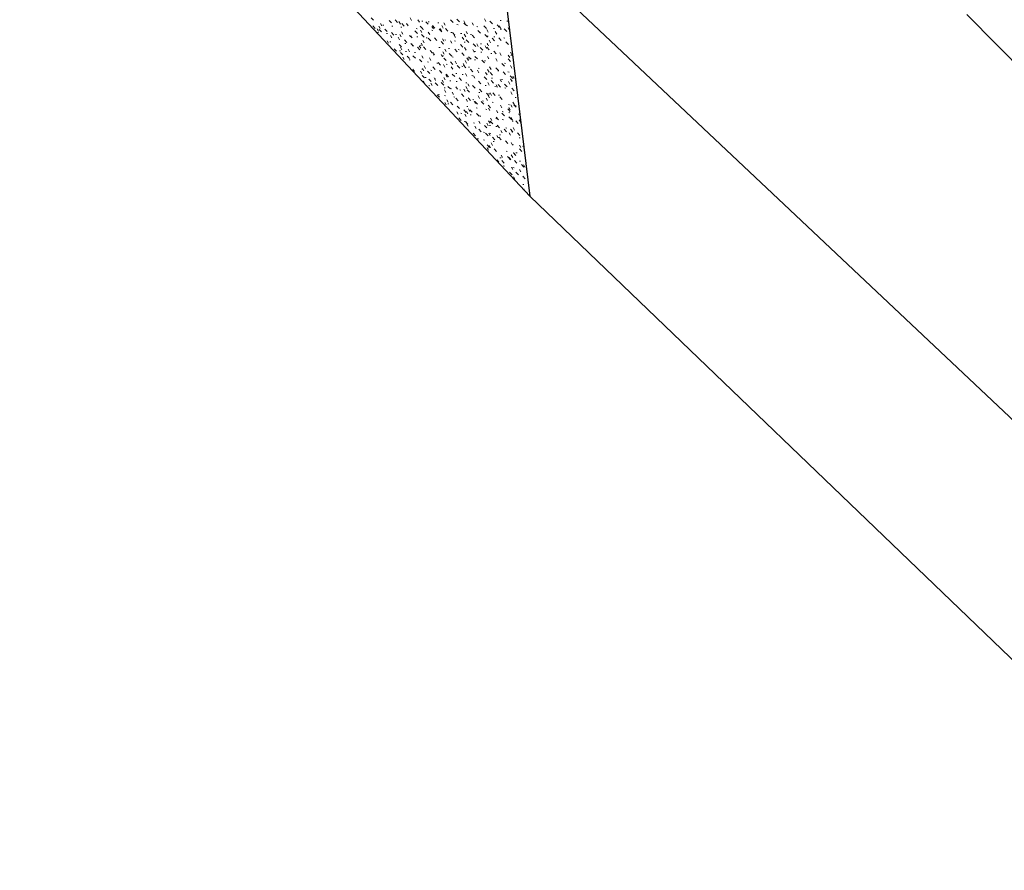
# Model space of a CAD drawing. Header units: centimetres. Extents: x -2274.6 to -2273.04, y 1316.35 to 1317.85.
# Tile 1 of 59: x -2274.56 to -2274.06, y 1316.35 to 1316.78. Entities that reach past the tile are written whole.
import ezdxf

# ---------------------------------------------------------------- set-up
doc = ezdxf.new("R2010")
doc.units = ezdxf.units.CM
for name, color, linetype, lineweight in [('Wzór powierzchni', 7, 'Continuous', 9), ('Wzór powierzchni-4', 10, 'Continuous', 9), ('Ściany', 7, 'Continuous', 9), ('Ściany-1', 250, 'Continuous', 25)]:
    doc.layers.add(name, color=color, linetype=linetype, lineweight=lineweight)

# ---------------------------------------------------------------- blocks, each defined once
blk = doc.blocks.new('FP_19-Aksono')
at = {"layer": 'Wzór powierzchni-4'}
for p, q in [((-2274.3825, 1316.7762), (-2274.38132, 1316.77493)), ((-2274.36221, 1316.7749), (-2274.36291, 1316.77614)), ((-2274.38178, 1316.77213), (-2274.3806, 1316.77087)), ((-2274.37805, 1316.77078), (-2274.37875, 1316.77199)), ((-2274.37722, 1316.77215), (-2274.37791, 1316.77337)), ((-2274.37618, 1316.77246), (-2274.37668, 1316.77251)), ((-2274.37344, 1316.77487), (-2274.37224, 1316.77359)), ((-2274.37166, 1316.77198), (-2274.37216, 1316.77203)), ((-2274.37049, 1316.77512), (-2274.36929, 1316.77383)), ((-2274.36786, 1316.77304), (-2274.36857, 1316.77427)), ((-2274.36709, 1316.7715), (-2274.36759, 1316.77155)), ((-2274.36718, 1316.77329), (-2274.36597, 1316.772)), ((-2274.36398, 1316.77209), (-2274.36468, 1316.77333)), ((-2274.35827, 1316.77395), (-2274.35898, 1316.7752)), ((-2274.35781, 1316.77191), (-2274.35659, 1316.77061)), ((-2274.35647, 1316.77449), (-2274.35699, 1316.77454)), ((-2274.35508, 1316.77424), (-2274.35385, 1316.77293)), ((-2274.3533, 1316.77417), (-2274.35383, 1316.77422)), ((-2274.35123, 1316.7706), (-2274.35194, 1316.77186)), ((-2274.35167, 1316.77238), (-2274.35044, 1316.77106)), ((-2274.34852, 1316.77368), (-2274.34905, 1316.77374)), ((-2274.34627, 1316.77104), (-2274.34698, 1316.77231)), ((-2274.34532, 1316.77247), (-2274.34604, 1316.77374)), ((-2274.3426, 1316.77523), (-2274.34134, 1316.7739)), ((-2274.33941, 1316.77548), (-2274.33815, 1316.77415)), ((-2274.3388, 1316.7727), (-2274.33934, 1316.77275)), ((-2274.3359, 1316.77358), (-2274.33463, 1316.77224)), ((-2274.33517, 1316.7734), (-2274.33589, 1316.77468)), ((-2274.33385, 1316.77219), (-2274.3344, 1316.77225)), ((-2274.331, 1316.77241), (-2274.33172, 1316.7737)), ((-2274.32886, 1316.77169), (-2274.32941, 1316.77174)), ((-2274.32583, 1316.77215), (-2274.32455, 1316.7708)), ((-2274.32475, 1316.77435), (-2274.32548, 1316.77565)), ((-2274.32281, 1316.77458), (-2274.32152, 1316.77322)), ((-2274.31918, 1316.77264), (-2274.31789, 1316.77128)), ((-2274.31724, 1316.77087), (-2274.31796, 1316.77217)), ((-2274.31709, 1316.77483), (-2274.31766, 1316.77488)), ((-2274.31363, 1316.77449), (-2274.3142, 1316.77455)), ((-2274.31292, 1316.76985), (-2274.31364, 1316.77116)), ((-2274.37888, 1316.76941), (-2274.37958, 1316.77062)), ((-2274.37886, 1316.76876), (-2274.37935, 1316.76881)), ((-2274.37855, 1316.77033), (-2274.37736, 1316.76906)), ((-2274.37566, 1316.77055), (-2274.37446, 1316.76927)), ((-2274.37438, 1316.76826), (-2274.37488, 1316.76832)), ((-2274.37216, 1316.76614), (-2274.37285, 1316.76736)), ((-2274.37239, 1316.76873), (-2274.37119, 1316.76745)), ((-2274.36986, 1316.76776), (-2274.37036, 1316.76782)), ((-2274.36834, 1316.76518), (-2274.36904, 1316.7664)), ((-2274.36748, 1316.76655), (-2274.36817, 1316.76777)), ((-2274.36661, 1316.76792), (-2274.36731, 1316.76915)), ((-2274.36318, 1316.76732), (-2274.36197, 1316.76603)), ((-2274.36221, 1316.76692), (-2274.36272, 1316.76697)), ((-2274.36051, 1316.7696), (-2274.35929, 1316.76831)), ((-2274.35936, 1316.77068), (-2274.35987, 1316.77073)), ((-2274.35911, 1316.76658), (-2274.35962, 1316.76663)), ((-2274.35703, 1316.76876), (-2274.35774, 1316.77)), ((-2274.35715, 1316.76775), (-2274.35593, 1316.76645)), ((-2274.35623, 1316.77034), (-2274.35675, 1316.7704)), ((-2274.35442, 1316.76606), (-2274.35494, 1316.76612)), ((-2274.35308, 1316.76778), (-2274.35378, 1316.76903)), ((-2274.35149, 1316.76984), (-2274.35202, 1316.7699)), ((-2274.35071, 1316.76609), (-2274.34948, 1316.76478)), ((-2274.34825, 1316.7705), (-2274.34701, 1316.76919)), ((-2274.34721, 1316.76962), (-2274.34792, 1316.77088)), ((-2274.34512, 1316.77073), (-2274.34388, 1316.76941)), ((-2274.34187, 1316.76882), (-2274.34241, 1316.76888)), ((-2274.34166, 1316.76884), (-2274.34041, 1316.76752)), ((-2274.34005, 1316.76622), (-2274.34076, 1316.76749)), ((-2274.33698, 1316.7683), (-2274.33752, 1316.76836)), ((-2274.33595, 1316.76522), (-2274.33667, 1316.76649)), ((-2274.33497, 1316.76664), (-2274.33569, 1316.76791)), ((-2274.33399, 1316.76807), (-2274.3347, 1316.76935)), ((-2274.33204, 1316.76778), (-2274.33259, 1316.76784)), ((-2274.33177, 1316.76738), (-2274.33051, 1316.76604)), ((-2274.32882, 1316.76975), (-2274.32754, 1316.76841)), ((-2274.32525, 1316.76783), (-2274.32398, 1316.76648)), ((-2274.32359, 1316.76895), (-2274.32431, 1316.77024)), ((-2274.32369, 1316.76689), (-2274.32425, 1316.76695)), ((-2274.32041, 1316.77083), (-2274.32098, 1316.77089)), ((-2274.32031, 1316.76654), (-2274.32087, 1316.7666)), ((-2274.31933, 1316.76793), (-2274.32006, 1316.76923)), ((-2274.31835, 1316.76611), (-2274.31706, 1316.76475)), ((-2274.31699, 1316.77048), (-2274.31756, 1316.77054)), ((-2274.31518, 1316.76599), (-2274.31575, 1316.76605)), ((-2274.31555, 1316.77069), (-2274.31425, 1316.76933)), ((-2274.37385, 1316.76343), (-2274.37454, 1316.76464)), ((-2274.37259, 1316.76409), (-2274.37308, 1316.76414)), ((-2274.36843, 1316.76283), (-2274.36723, 1316.76155)), ((-2274.36709, 1316.76013), (-2274.36779, 1316.76134)), ((-2274.36582, 1316.76506), (-2274.36461, 1316.76378)), ((-2274.36502, 1316.76321), (-2274.36552, 1316.76327)), ((-2274.36251, 1316.76322), (-2274.3613, 1316.76193)), ((-2274.36195, 1316.76286), (-2274.36246, 1316.76292)), ((-2274.3615, 1316.76185), (-2274.3622, 1316.76308)), ((-2274.35918, 1316.76136), (-2274.35797, 1316.76007)), ((-2274.35761, 1316.76086), (-2274.35831, 1316.76209)), ((-2274.35731, 1316.76233), (-2274.35783, 1316.76239)), ((-2274.35671, 1316.76223), (-2274.35741, 1316.76347)), ((-2274.35581, 1316.76361), (-2274.35651, 1316.76485)), ((-2274.35617, 1316.76155), (-2274.35495, 1316.76026)), ((-2274.35378, 1316.76588), (-2274.35255, 1316.76458)), ((-2274.34789, 1316.76124), (-2274.34842, 1316.7613)), ((-2274.3473, 1316.76421), (-2274.34606, 1316.7629)), ((-2274.34601, 1316.7644), (-2274.34671, 1316.76566)), ((-2274.3449, 1316.76501), (-2274.34543, 1316.76506)), ((-2274.34197, 1316.7634), (-2274.34268, 1316.76466)), ((-2274.34007, 1316.76447), (-2274.3406, 1316.76453)), ((-2274.33757, 1316.76272), (-2274.33633, 1316.76139)), ((-2274.33518, 1316.76393), (-2274.33572, 1316.76399)), ((-2274.33478, 1316.75997), (-2274.33548, 1316.76123)), ((-2274.33469, 1316.76504), (-2274.33343, 1316.7637)), ((-2274.33118, 1316.76312), (-2274.32992, 1316.76178)), ((-2274.32866, 1316.76176), (-2274.32938, 1316.76304)), ((-2274.32765, 1316.76119), (-2274.32639, 1316.75986)), ((-2274.32692, 1316.76302), (-2274.32747, 1316.76308)), ((-2274.32448, 1316.76073), (-2274.32519, 1316.76201)), ((-2274.32439, 1316.76139), (-2274.32312, 1316.76005)), ((-2274.32346, 1316.76215), (-2274.32418, 1316.76344)), ((-2274.32357, 1316.76265), (-2274.32412, 1316.76271)), ((-2274.32244, 1316.76359), (-2274.32315, 1316.76488)), ((-2274.32167, 1316.76589), (-2274.32039, 1316.76454)), ((-2274.3185, 1316.76209), (-2274.31906, 1316.76215)), ((-2274.31472, 1316.76415), (-2274.31344, 1316.76279)), ((-2274.31237, 1316.76547), (-2274.31251, 1316.76572)), ((-2274.37101, 1316.76062), (-2274.36982, 1316.75935)), ((-2274.36778, 1316.75956), (-2274.36828, 1316.75962)), ((-2274.36774, 1316.75878), (-2274.36655, 1316.75751)), ((-2274.36586, 1316.75512), (-2274.36655, 1316.75633)), ((-2274.36475, 1316.7592), (-2274.36525, 1316.75926)), ((-2274.36447, 1316.75694), (-2274.36327, 1316.75567)), ((-2274.36326, 1316.75914), (-2274.36395, 1316.76036)), ((-2274.36151, 1316.75711), (-2274.36031, 1316.75583)), ((-2274.36016, 1316.75865), (-2274.36067, 1316.75871)), ((-2274.35639, 1316.75579), (-2274.35708, 1316.75701)), ((-2274.35281, 1316.75968), (-2274.35159, 1316.75839)), ((-2274.35084, 1316.75754), (-2274.35136, 1316.7576)), ((-2274.35065, 1316.75749), (-2274.35135, 1316.75873)), ((-2274.34668, 1316.75647), (-2274.34738, 1316.75771)), ((-2274.3461, 1316.75697), (-2274.34663, 1316.75703)), ((-2274.34575, 1316.75784), (-2274.34645, 1316.75909)), ((-2274.34481, 1316.75922), (-2274.34551, 1316.76047)), ((-2274.34311, 1316.76069), (-2274.34364, 1316.76075)), ((-2274.34325, 1316.75816), (-2274.34202, 1316.75685)), ((-2274.34132, 1316.7564), (-2274.34185, 1316.75646)), ((-2274.34043, 1316.76043), (-2274.33919, 1316.75911)), ((-2274.33827, 1316.76014), (-2274.33881, 1316.7602)), ((-2274.33697, 1316.75852), (-2274.33573, 1316.7572)), ((-2274.3335, 1316.75661), (-2274.33225, 1316.75528)), ((-2274.33065, 1316.75894), (-2274.33137, 1316.76021)), ((-2274.3301, 1316.7592), (-2274.33064, 1316.75926)), ((-2274.3303, 1316.75678), (-2274.32904, 1316.75545)), ((-2274.32679, 1316.75881), (-2274.32734, 1316.75888)), ((-2274.32333, 1316.75545), (-2274.32404, 1316.75672)), ((-2274.32178, 1316.75824), (-2274.32233, 1316.7583)), ((-2274.32082, 1316.75945), (-2274.31955, 1316.7581)), ((-2274.31706, 1316.75722), (-2274.31777, 1316.7585)), ((-2274.31279, 1316.75616), (-2274.31351, 1316.75745)), ((-2274.31173, 1316.75758), (-2274.31245, 1316.75888)), ((-2274.31159, 1316.75707), (-2274.31216, 1316.75713)), ((-2274.36297, 1316.75503), (-2274.36347, 1316.75509)), ((-2274.3582, 1316.75525), (-2274.35699, 1316.75397)), ((-2274.35518, 1316.75074), (-2274.35587, 1316.75196)), ((-2274.35374, 1316.75388), (-2274.35425, 1316.75394)), ((-2274.35247, 1316.75477), (-2274.35317, 1316.756)), ((-2274.35153, 1316.75151), (-2274.35032, 1316.75022)), ((-2274.34906, 1316.7533), (-2274.34957, 1316.75336)), ((-2274.3488, 1316.7537), (-2274.34758, 1316.75241)), ((-2274.34549, 1316.75136), (-2274.34619, 1316.7526)), ((-2274.34604, 1316.75592), (-2274.34482, 1316.75462)), ((-2274.34432, 1316.75271), (-2274.34484, 1316.75278)), ((-2274.34263, 1316.75402), (-2274.34141, 1316.75272)), ((-2274.3415, 1316.75032), (-2274.3422, 1316.75156)), ((-2274.3396, 1316.75304), (-2274.3403, 1316.75429)), ((-2274.33921, 1316.75212), (-2274.33798, 1316.75081)), ((-2274.33632, 1316.75172), (-2274.33685, 1316.75179)), ((-2274.33555, 1316.752), (-2274.33625, 1316.75325)), ((-2274.33607, 1316.75228), (-2274.33483, 1316.75096)), ((-2274.33458, 1316.75337), (-2274.33529, 1316.75463)), ((-2274.33361, 1316.75475), (-2274.33431, 1316.75601)), ((-2274.33323, 1316.75543), (-2274.33377, 1316.75549)), ((-2274.33308, 1316.75132), (-2274.33361, 1316.75139)), ((-2274.32996, 1316.75504), (-2274.3305, 1316.7551)), ((-2274.32679, 1316.75485), (-2274.32553, 1316.75352)), ((-2274.325, 1316.75445), (-2274.32555, 1316.75451)), ((-2274.32219, 1316.7502), (-2274.3229, 1316.75147)), ((-2274.31913, 1316.75439), (-2274.31984, 1316.75567)), ((-2274.31669, 1316.75324), (-2274.31542, 1316.75189)), ((-2274.31492, 1316.75324), (-2274.31548, 1316.75331)), ((-2274.31364, 1316.75554), (-2274.31236, 1316.75418)), ((-2274.31167, 1316.75084), (-2274.31239, 1316.75212)), ((-2274.36081, 1316.74912), (-2274.3615, 1316.75033)), ((-2274.35696, 1316.74809), (-2274.35765, 1316.7493)), ((-2274.3566, 1316.75028), (-2274.35711, 1316.75034)), ((-2274.3569, 1316.7472), (-2274.3557, 1316.74592)), ((-2274.35607, 1316.74941), (-2274.35676, 1316.75063)), ((-2274.35423, 1316.74934), (-2274.35303, 1316.74806)), ((-2274.35197, 1316.74968), (-2274.35248, 1316.74975)), ((-2274.34817, 1316.74963), (-2274.34696, 1316.74833)), ((-2274.34728, 1316.74908), (-2274.3478, 1316.74915)), ((-2274.34431, 1316.74629), (-2274.345, 1316.74752)), ((-2274.3448, 1316.74773), (-2274.34358, 1316.74644)), ((-2274.34172, 1316.74787), (-2274.3405, 1316.74657)), ((-2274.33936, 1316.74806), (-2274.33989, 1316.74813)), ((-2274.33616, 1316.74765), (-2274.33669, 1316.74772)), ((-2274.33439, 1316.74686), (-2274.33509, 1316.7481)), ((-2274.33261, 1316.75036), (-2274.33137, 1316.74904)), ((-2274.3313, 1316.74703), (-2274.33184, 1316.7471)), ((-2274.33032, 1316.74579), (-2274.33102, 1316.74704)), ((-2274.32835, 1316.74852), (-2274.32905, 1316.74977)), ((-2274.32817, 1316.75071), (-2274.32872, 1316.75078)), ((-2274.32565, 1316.74649), (-2274.3244, 1316.74516)), ((-2274.32421, 1316.74744), (-2274.32492, 1316.7487)), ((-2274.32321, 1316.74882), (-2274.32391, 1316.75008)), ((-2274.3227, 1316.74871), (-2274.32144, 1316.74738)), ((-2274.31971, 1316.75096), (-2274.31845, 1316.74962)), ((-2274.31821, 1316.74947), (-2274.31876, 1316.74954)), ((-2274.31615, 1316.749), (-2274.31488, 1316.74766)), ((-2274.31314, 1316.74885), (-2274.3137, 1316.74892)), ((-2274.31257, 1316.74704), (-2274.3113, 1316.74569)), ((-2274.31057, 1316.74556), (-2274.31128, 1316.74684)), ((-2274.35592, 1316.74341), (-2274.35644, 1316.74432)), ((-2274.35484, 1316.74612), (-2274.35534, 1316.74618)), ((-2274.35359, 1316.74533), (-2274.35239, 1316.74405)), ((-2274.35307, 1316.74197), (-2274.35358, 1316.74204)), ((-2274.35189, 1316.74207), (-2274.35258, 1316.74328)), ((-2274.35008, 1316.74469), (-2274.35077, 1316.74591)), ((-2274.3502, 1316.7455), (-2274.35071, 1316.74557)), ((-2274.35027, 1316.74344), (-2274.34907, 1316.74216)), ((-2274.34724, 1316.74356), (-2274.34603, 1316.74227)), ((-2274.34616, 1316.74364), (-2274.34685, 1316.74486)), ((-2274.34523, 1316.74496), (-2274.34593, 1316.74618)), ((-2274.34388, 1316.74167), (-2274.34267, 1316.74037)), ((-2274.34236, 1316.74446), (-2274.34288, 1316.74453)), ((-2274.33916, 1316.74018), (-2274.33985, 1316.74141)), ((-2274.33919, 1316.74404), (-2274.33971, 1316.74411)), ((-2274.33831, 1316.74596), (-2274.33708, 1316.74466)), ((-2274.33439, 1316.7434), (-2274.33492, 1316.74347)), ((-2274.3342, 1316.74043), (-2274.33489, 1316.74166)), ((-2274.33323, 1316.74176), (-2274.33393, 1316.743)), ((-2274.33145, 1316.74212), (-2274.33022, 1316.74081)), ((-2274.32856, 1316.74429), (-2274.32732, 1316.74297)), ((-2274.32463, 1316.74211), (-2274.32518, 1316.74218)), ((-2274.32308, 1316.74227), (-2274.32378, 1316.74353)), ((-2274.32214, 1316.74454), (-2274.32089, 1316.74321)), ((-2274.32144, 1316.74576), (-2274.32199, 1316.74583)), ((-2274.31968, 1316.74145), (-2274.32023, 1316.74152)), ((-2274.31893, 1316.74118), (-2274.31963, 1316.74244)), ((-2274.31862, 1316.74259), (-2274.31736, 1316.74126)), ((-2274.31688, 1316.7439), (-2274.31759, 1316.74517)), ((-2274.31644, 1316.74512), (-2274.31699, 1316.74519)), ((-2274.31534, 1316.74271), (-2274.31408, 1316.74137)), ((-2274.31266, 1316.7428), (-2274.31337, 1316.74407)), ((-2274.31162, 1316.74418), (-2274.31233, 1316.74545)), ((-2274.31137, 1316.74447), (-2274.31193, 1316.74454)), ((-2274.34933, 1316.73746), (-2274.34814, 1316.73618)), ((-2274.34823, 1316.73741), (-2274.34874, 1316.73748)), ((-2274.34532, 1316.74091), (-2274.34583, 1316.74098)), ((-2274.34498, 1316.73863), (-2274.34567, 1316.73985)), ((-2274.34513, 1316.73697), (-2274.34564, 1316.73704)), ((-2274.34218, 1316.74048), (-2274.3427, 1316.74055)), ((-2274.34103, 1316.73756), (-2274.34173, 1316.73878)), ((-2274.34042, 1316.7363), (-2274.34094, 1316.73637)), ((-2274.33743, 1316.73983), (-2274.33795, 1316.7399)), ((-2274.33712, 1316.73785), (-2274.3359, 1316.73655)), ((-2274.33515, 1316.7391), (-2274.33585, 1316.74033)), ((-2274.3343, 1316.73997), (-2274.33308, 1316.73867)), ((-2274.32804, 1316.73559), (-2274.32873, 1316.73683)), ((-2274.32778, 1316.7385), (-2274.32831, 1316.73858)), ((-2274.32799, 1316.74018), (-2274.32676, 1316.73887)), ((-2274.32452, 1316.73824), (-2274.32328, 1316.73692)), ((-2274.32296, 1316.73581), (-2274.32366, 1316.73705)), ((-2274.32287, 1316.73783), (-2274.32342, 1316.7379)), ((-2274.32196, 1316.73714), (-2274.32266, 1316.73839)), ((-2274.32131, 1316.73834), (-2274.32006, 1316.73702)), ((-2274.31792, 1316.73715), (-2274.31847, 1316.73723)), ((-2274.3178, 1316.73638), (-2274.31655, 1316.73505)), ((-2274.31467, 1316.74078), (-2274.31522, 1316.74086)), ((-2274.31156, 1316.7376), (-2274.31227, 1316.73886)), ((-2274.31178, 1316.74074), (-2274.31051, 1316.73939)), ((-2274.34473, 1316.73238), (-2274.34542, 1316.73359)), ((-2274.34381, 1316.73367), (-2274.3445, 1316.73487)), ((-2274.34338, 1316.73283), (-2274.34389, 1316.7329)), ((-2274.34267, 1316.73366), (-2274.34147, 1316.73238)), ((-2274.33991, 1316.73574), (-2274.3387, 1316.73445)), ((-2274.33932, 1316.73175), (-2274.33811, 1316.73046)), ((-2274.33401, 1316.73407), (-2274.3347, 1316.73529)), ((-2274.33393, 1316.73145), (-2274.33445, 1316.73153)), ((-2274.33372, 1316.73592), (-2274.3325, 1316.73462)), ((-2274.33087, 1316.73495), (-2274.3314, 1316.73503)), ((-2274.32998, 1316.73296), (-2274.33068, 1316.73419)), ((-2274.3303, 1316.73399), (-2274.32907, 1316.73268)), ((-2274.32715, 1316.73407), (-2274.32591, 1316.73276)), ((-2274.32602, 1316.73426), (-2274.32656, 1316.73434)), ((-2274.32395, 1316.73448), (-2274.32465, 1316.73572)), ((-2274.32369, 1316.73213), (-2274.32246, 1316.73081)), ((-2274.32112, 1316.73357), (-2274.32166, 1316.73365)), ((-2274.31671, 1316.73092), (-2274.31741, 1316.73216)), ((-2274.31284, 1316.7324), (-2274.31339, 1316.73248)), ((-2274.31151, 1316.7311), (-2274.31221, 1316.73236)), ((-2274.31047, 1316.73244), (-2274.31117, 1316.73369)), ((-2274.31074, 1316.73243), (-2274.30948, 1316.7311)), ((-2274.30954, 1316.736), (-2274.3101, 1316.73608)), ((-2274.30948, 1316.73192), (-2274.31003, 1316.732)), ((-2274.33873, 1316.72762), (-2274.33941, 1316.72883)), ((-2274.33694, 1316.728), (-2274.33746, 1316.72808)), ((-2274.33595, 1316.72983), (-2274.33474, 1316.72854)), ((-2274.33477, 1316.72651), (-2274.33546, 1316.72772)), ((-2274.33382, 1316.72779), (-2274.33451, 1316.729)), ((-2274.33287, 1316.72907), (-2274.33356, 1316.73029)), ((-2274.33285, 1316.7299), (-2274.33164, 1316.7286)), ((-2274.33219, 1316.72729), (-2274.33271, 1316.72736)), ((-2274.32913, 1316.73075), (-2274.32966, 1316.73083)), ((-2274.32945, 1316.72796), (-2274.32823, 1316.72666)), ((-2274.32739, 1316.72657), (-2274.32792, 1316.72665)), ((-2274.32428, 1316.73004), (-2274.32481, 1316.73012)), ((-2274.32284, 1316.72942), (-2274.32353, 1316.73065)), ((-2274.31873, 1316.72829), (-2274.31943, 1316.72953)), ((-2274.31673, 1316.7282), (-2274.31549, 1316.72688)), ((-2274.31608, 1316.72885), (-2274.31662, 1316.72893)), ((-2274.31375, 1316.73031), (-2274.3125, 1316.72898)), ((-2274.31276, 1316.72836), (-2274.31331, 1316.72844)), ((-2274.31254, 1316.72978), (-2274.31324, 1316.73103)), ((-2274.30774, 1316.72763), (-2274.30829, 1316.72771)), ((-2274.33843, 1316.72582), (-2274.33723, 1316.72453)), ((-2274.3352, 1316.72387), (-2274.33572, 1316.72395)), ((-2274.33508, 1316.72389), (-2274.33387, 1316.7226)), ((-2274.33364, 1316.72158), (-2274.33432, 1316.72279)), ((-2274.33045, 1316.72314), (-2274.33098, 1316.72322)), ((-2274.32966, 1316.72044), (-2274.33035, 1316.72165)), ((-2274.32773, 1316.72298), (-2274.32842, 1316.72419)), ((-2274.32547, 1316.72203), (-2274.32425, 1316.72073)), ((-2274.3237, 1316.72183), (-2274.32439, 1316.72305)), ((-2274.32272, 1316.72311), (-2274.32341, 1316.72433)), ((-2274.32243, 1316.7219), (-2274.32296, 1316.72198)), ((-2274.32259, 1316.72406), (-2274.32136, 1316.72276)), ((-2274.32173, 1316.72439), (-2274.32242, 1316.72562)), ((-2274.31928, 1316.72535), (-2274.31982, 1316.72543)), ((-2274.31918, 1316.7214), (-2274.31971, 1316.72148)), ((-2274.31968, 1316.72612), (-2274.31844, 1316.72481)), ((-2274.31914, 1316.7221), (-2274.31791, 1316.72079)), ((-2274.31599, 1316.72486), (-2274.31654, 1316.72494)), ((-2274.31323, 1316.72623), (-2274.31198, 1316.7249)), ((-2274.31146, 1316.72469), (-2274.31215, 1316.72593)), ((-2274.31102, 1316.72411), (-2274.31157, 1316.72419)), ((-2274.30971, 1316.72424), (-2274.30846, 1316.72291)), ((-2274.30727, 1316.72352), (-2274.30797, 1316.72477)), ((-2274.33347, 1316.71976), (-2274.33385, 1316.71982)), ((-2274.33114, 1316.71803), (-2274.32994, 1316.71674)), ((-2274.32832, 1316.72002), (-2274.32711, 1316.71872)), ((-2274.32553, 1316.7185), (-2274.32606, 1316.71859)), ((-2274.32492, 1316.71807), (-2274.32371, 1316.71677)), ((-2274.3226, 1316.71687), (-2274.32328, 1316.71809)), ((-2274.32232, 1316.71799), (-2274.32285, 1316.71808)), ((-2274.31854, 1316.71571), (-2274.31923, 1316.71693)), ((-2274.31745, 1316.71722), (-2274.31799, 1316.71731)), ((-2274.31654, 1316.71824), (-2274.31723, 1316.71947)), ((-2274.31567, 1316.72013), (-2274.31444, 1316.71881)), ((-2274.31426, 1316.72064), (-2274.3148, 1316.72073)), ((-2274.31243, 1316.71707), (-2274.31312, 1316.7183)), ((-2274.31245, 1316.72016), (-2274.31121, 1316.71884)), ((-2274.3114, 1316.71835), (-2274.3121, 1316.71958)), ((-2274.31038, 1316.71963), (-2274.31107, 1316.72087)), ((-2274.30894, 1316.71817), (-2274.3077, 1316.71685)), ((-2274.32859, 1316.71515), (-2274.32912, 1316.71524)), ((-2274.32541, 1316.71463), (-2274.32594, 1316.71472)), ((-2274.3241, 1316.71217), (-2274.32289, 1316.71088)), ((-2274.32248, 1316.71071), (-2274.32316, 1316.71192)), ((-2274.3215, 1316.71195), (-2274.32218, 1316.71316)), ((-2274.32151, 1316.71611), (-2274.32029, 1316.71481)), ((-2274.3206, 1316.71385), (-2274.32113, 1316.71394)), ((-2274.31834, 1316.71612), (-2274.31712, 1316.71481)), ((-2274.31489, 1316.71414), (-2274.31366, 1316.71283)), ((-2274.31135, 1316.71208), (-2274.31204, 1316.71331)), ((-2274.31082, 1316.71226), (-2274.31136, 1316.71235)), ((-2274.30757, 1316.71566), (-2274.30812, 1316.71574)), ((-2274.30722, 1316.71089), (-2274.30791, 1316.71212)), ((-2274.30585, 1316.71145), (-2274.3064, 1316.71154)), ((-2274.3237, 1316.71053), (-2274.32423, 1316.71062)), ((-2274.32345, 1316.70948), (-2274.32413, 1316.71068)), ((-2274.3207, 1316.71021), (-2274.31949, 1316.70891)), ((-2274.31638, 1316.70587), (-2274.31706, 1316.70708)), ((-2274.31402, 1316.70892), (-2274.31456, 1316.70901)), ((-2274.3113, 1316.7059), (-2274.31199, 1316.70711)), ((-2274.31029, 1316.70713), (-2274.31097, 1316.70835)), ((-2274.31091, 1316.7082), (-2274.30968, 1316.70689)), ((-2274.30911, 1316.7081), (-2274.30965, 1316.70819)), ((-2274.30794, 1316.71016), (-2274.3067, 1316.70885)), ((-2274.31835, 1316.70343), (-2274.31903, 1316.70463)), ((-2274.31718, 1316.70562), (-2274.31771, 1316.70571)), ((-2274.31676, 1316.70433), (-2274.31555, 1316.70303)), ((-2274.31548, 1316.70153), (-2274.31601, 1316.70162)), ((-2274.31385, 1316.70625), (-2274.31263, 1316.70495)), ((-2274.31231, 1316.70466), (-2274.31299, 1316.70587)), ((-2274.31232, 1316.70479), (-2274.31285, 1316.70488)), ((-2274.31041, 1316.70426), (-2274.30918, 1316.70296)), ((-2274.3074, 1316.70395), (-2274.30795, 1316.70404)), ((-2274.30694, 1316.70226), (-2274.30572, 1316.70095)), ((-2274.30511, 1316.70099), (-2274.3058, 1316.70221)), ((-2274.31283, 1316.69846), (-2274.31162, 1316.69717)), ((-2274.31125, 1316.69978), (-2274.31193, 1316.70099)), ((-2274.31062, 1316.70068), (-2274.31116, 1316.70077)), ((-2274.30965, 1316.69841), (-2274.30844, 1316.69711)), ((-2274.30716, 1316.69855), (-2274.30784, 1316.69976)), ((-2274.3102, 1316.69493), (-2274.31088, 1316.69613)), ((-2274.30621, 1316.6964), (-2274.30498, 1316.6951)), ((-2274.30566, 1316.696), (-2274.3062, 1316.69609)), ((-2274.30561, 1316.6922), (-2274.30615, 1316.6923)), ((-2274.3054, 1316.68941), (-2274.30576, 1316.69006)), ((-2274.30393, 1316.68813), (-2274.30425, 1316.68819))]:
    blk.add_line(p, q, dxfattribs=at)

msp = doc.modelspace()

# ---------------------------------------------------------------- linework, layer by layer
at = {"layer": 'Ściany'}
msp.add_line((-2274.55952, 1316.96098), (-2274.30259, 1316.68641), dxfattribs=at)
at = {"layer": 'Ściany-1'}
for p, q in [((-2274.31891, 1316.81832), (-2273.92524, 1316.44691)), ((-2274.31891, 1316.81832), (-2274.30259, 1316.68641)), ((-2273.89378, 1316.58642), (-2274.08272, 1316.77783)), ((-2274.30259, 1316.68641), (-2273.9495, 1316.34673))]:
    msp.add_line(p, q, dxfattribs=at)

# ---------------------------------------------------------------- block references
at = {"layer": 'Wzór powierzchni'}
msp.add_blockref('FP_19-Aksono', (0, 0), dxfattribs=at)

doc.saveas('drawing.dxf')
